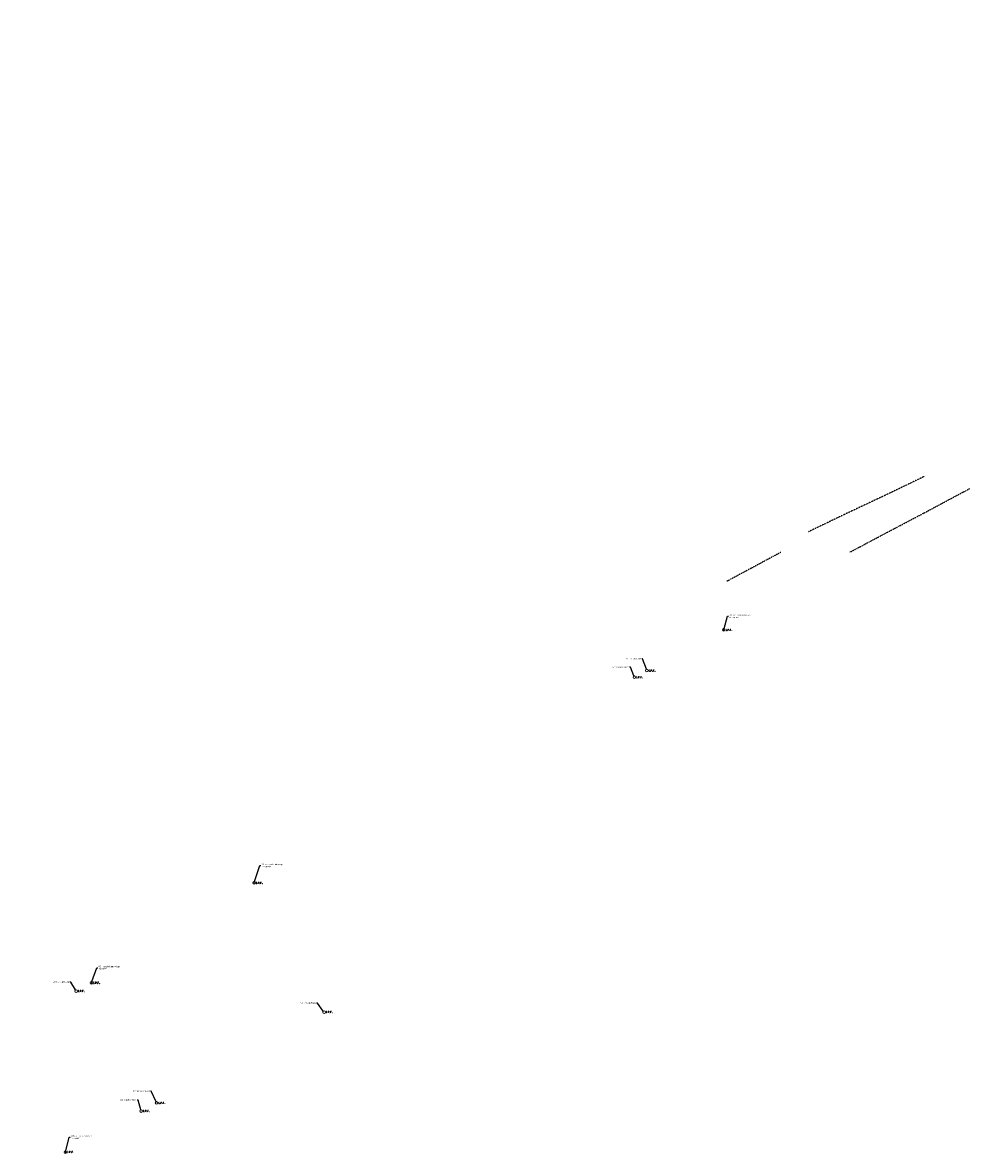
# Model space of a CAD drawing. Header units: feet. Extents: x 1743473 to 1753761, y 447116 to 448712.
# Tile 2 of 34: x 1748456 to 1749558, y 447116 to 448425. Entities that reach past the tile are written whole.
import ezdxf
from ezdxf import colors
from ezdxf.entities.mleader import LeaderData, LeaderLine
from ezdxf.math import Vec2, Vec3

# ---------------------------------------------------------------- set-up
doc = ezdxf.new("R2010")
doc.units = ezdxf.units.FT
doc.header["$MEASUREMENT"] = 0
doc.linetypes.add('OhDOT_USTN1', pattern=[0.055, 0.014, -0.041])
for name, color, linetype in [('PV_X_Curb', 120, 'OhDOT_USTN1'), ('SV_X_Control_Cells_Found', 7, 'Continuous'), ('SV_X_Mon_Cells_Found', 7, 'Continuous'), ('XREF', 7, 'Continuous')]:
    doc.layers.add(name, color=color, linetype=linetype)
doc.layers.add('SC_Scratch1', color=7, linetype='Continuous', plot=False)
doc.styles.add('L80', font='arial.ttf', dxfattribs={"height": 0.08})

# ---------------------------------------------------------------- blocks, each defined once
blk = doc.blocks.new('IPF')
at = {"layer": 'SV_X_Mon_Cells_Found', "color": 7, "linetype": 'Continuous', "lineweight": 0, "flags": 128}
for points in [[(0.101, 0.04), (0.118, 0.04)], [(0.11, -0.04), (0.11, 0.04)], [(0.188, -0.04), (0.188, 0.04), (0.214, 0.04), (0.217, 0.039), (0.221, 0.038), (0.223, 0.037), (0.224, 0.036), (0.226, 0.032), (0.228, 0.029), (0.229, 0.024), (0.229, 0.017), (0.229, 0.014), (0.227, 0.01), (0.225, 0.006), (0.223, 0.004), (0.221, 0.003), (0.219, 0.002), (0.214, 0.001), (0.188, 0.001)], [(0.338, 0.04), (0.3, 0.04), (0.3, -0.04)], [(0.3, 0.001), (0.327, 0.001)], [(0.101, -0.04), (0.118, -0.04)], [(0.157, -0.029), (0.16, -0.029), (0.162, -0.031), (0.164, -0.033), (0.164, -0.036), (0.162, -0.039), (0.16, -0.04), (0.157, -0.04), (0.156, -0.039), (0.154, -0.036), (0.154, -0.033), (0.156, -0.031), (0.157, -0.029)], [(0.27, -0.029), (0.273, -0.029), (0.274, -0.031), (0.276, -0.033), (0.276, -0.036), (0.274, -0.039), (0.273, -0.04), (0.27, -0.04), (0.268, -0.039), (0.267, -0.036), (0.267, -0.033), (0.268, -0.031), (0.27, -0.029)], [(0.377, -0.029), (0.38, -0.029), (0.382, -0.031), (0.383, -0.033), (0.383, -0.036), (0.382, -0.039), (0.38, -0.04), (0.377, -0.04), (0.376, -0.039), (0.374, -0.036), (0.374, -0.033), (0.376, -0.031), (0.377, -0.029)]]:
    blk.add_lwpolyline(points, dxfattribs=at)
at = {"layer": 'SV_X_Mon_Cells_Found', "color": 7, "linetype": 'Continuous', "lineweight": 0}
blk.add_circle((0, 0), 0.06, dxfattribs=at)
blk = doc.blocks.new('*U232', base_point=(1748517.599, 447304.09, 725.227))
at = {"xscale": 25, "yscale": 25, "zscale": 25}
blk.add_blockref('IPF', (1748517.599, 447304.09, 725.227), dxfattribs=at)
blk = doc.blocks.new('IPID')
at = {"layer": 'SV_X_Mon_Cells_Found', "color": 2, "linetype": 'Continuous', "lineweight": 0}
blk.add_line((0, 0.006), (0, -0.038), dxfattribs=at)
at = {"layer": 'SV_X_Mon_Cells_Found', "color": 2, "linetype": 'Continuous', "lineweight": 0, "flags": 128}
for points in [[(0.102, 0.04), (0.119, 0.04)], [(0.11, -0.04), (0.11, 0.04)], [(0.189, -0.04), (0.189, 0.04), (0.215, 0.04), (0.218, 0.039), (0.222, 0.038), (0.223, 0.037), (0.225, 0.036), (0.227, 0.032), (0.229, 0.029), (0.23, 0.024), (0.23, 0.017), (0.229, 0.014), (0.228, 0.01), (0.226, 0.006), (0.224, 0.004), (0.222, 0.003), (0.219, 0.002), (0.215, 0.001), (0.189, 0.001)], [(0.339, 0.04), (0.301, 0.04), (0.301, -0.04)], [(0.301, 0.001), (0.328, 0.001)], [(0.102, -0.04), (0.119, -0.04)], [(0.158, -0.029), (0.161, -0.029), (0.163, -0.031), (0.164, -0.033), (0.164, -0.036), (0.163, -0.039), (0.161, -0.04), (0.158, -0.04), (0.157, -0.039), (0.155, -0.036), (0.155, -0.033), (0.157, -0.031), (0.158, -0.029)], [(0.271, -0.029), (0.273, -0.029), (0.275, -0.031), (0.277, -0.033), (0.277, -0.036), (0.275, -0.039), (0.273, -0.04), (0.271, -0.04), (0.269, -0.039), (0.267, -0.036), (0.267, -0.033), (0.269, -0.031), (0.271, -0.029)], [(0.378, -0.029), (0.381, -0.029), (0.383, -0.031), (0.384, -0.033), (0.384, -0.036), (0.383, -0.039), (0.381, -0.04), (0.378, -0.04), (0.377, -0.039), (0.375, -0.036), (0.375, -0.033), (0.377, -0.031), (0.378, -0.029)]]:
    blk.add_lwpolyline(points, dxfattribs=at)
at = {"layer": 'SV_X_Mon_Cells_Found', "color": 2, "linetype": 'Continuous', "lineweight": 0}
for centre, radius in [((0, 0), 0.06), ((0, 0.033), 0.008)]:
    blk.add_circle(centre, radius, dxfattribs=at)
blk = doc.blocks.new('*U233', base_point=(1748535.317, 447313.747, 725.85))
at = {"color": 0, "linetype": 'ByBlock', "lineweight": -2, "xscale": 25, "yscale": 25, "zscale": 25}
blk.add_blockref('IPID', (1748535.317, 447313.747, 725.85), dxfattribs=at)
blk = doc.blocks.new('*U234', base_point=(1748610.672, 447174.68, 724.716))
at = {"xscale": 25, "yscale": 25, "zscale": 25}
blk.add_blockref('IPF', (1748610.672, 447174.68, 724.716), dxfattribs=at)
blk = doc.blocks.new('*U235', base_point=(1748592.876, 447165.346, 724.819))
at = {"xscale": 25, "yscale": 25, "zscale": 25}
blk.add_blockref('IPF', (1748592.876, 447165.346, 724.819), dxfattribs=at)
blk = doc.blocks.new('*U236', base_point=(1748505.138, 447117.837, 725.044))
at = {"color": 0, "linetype": 'ByBlock', "lineweight": -2, "xscale": 25, "yscale": 25, "zscale": 25}
blk.add_blockref('IPID', (1748505.138, 447117.837, 725.044), dxfattribs=at)
blk = doc.blocks.new('*U238', base_point=(1748723.47, 447429.291, 727.117))
at = {"color": 0, "linetype": 'ByBlock', "lineweight": -2, "xscale": 25, "yscale": 25, "zscale": 25}
blk.add_blockref('IPID', (1748723.47, 447429.291, 727.117), dxfattribs=at)
blk = doc.blocks.new('*U239', base_point=(1748804.501, 447279.831, 727.936))
at = {"xscale": 25, "yscale": 25, "zscale": 25}
blk.add_blockref('IPF', (1748804.501, 447279.831, 727.936), dxfattribs=at)
blk = doc.blocks.new('*U240', base_point=(1749163.509, 447667.322, 727.334))
at = {"xscale": 25, "yscale": 25, "zscale": 25}
blk.add_blockref('IPF', (1749163.509, 447667.322, 727.334), dxfattribs=at)
blk = doc.blocks.new('*U241', base_point=(1749178.023, 447674.952, 727.582))
at = {"xscale": 25, "yscale": 25, "zscale": 25}
blk.add_blockref('IPF', (1749178.023, 447674.952, 727.582), dxfattribs=at)
blk = doc.blocks.new('*U242', base_point=(1749266.766, 447722.004, 728.38))
at = {"color": 0, "linetype": 'ByBlock', "lineweight": -2, "xscale": 25, "yscale": 25, "zscale": 25}
blk.add_blockref('IPID', (1749266.766, 447722.004, 728.38), dxfattribs=at)
blk = doc.blocks.new('2024.02405 EX BASE_1')
at = {"layer": 'PV_X_Curb', "flags": 128}
for points in [[(1749498.6, 447899.4), (1749458.2, 447879.9), (1749401.7, 447853.3), (1749365, 447835.6)], [(1749413.3, 447812.2), (1749435.7, 447824.2), (1749502.1, 447859.2), (1749551.3, 447885.5)], [(1749332.8, 447811.7), (1749270.6, 447778.3)]]:
    blk.add_lwpolyline(points, dxfattribs=at)
at = {"layer": 'SV_X_Control_Cells_Found'}
for name, p in [('*U242', (1749266.8, 447722, 728.4)), ('*U240', (1749163.5, 447667.3, 727.3)), ('*U241', (1749178, 447675, 727.6)), ('*U238', (1748723.5, 447429.3, 727.1)), ('*U233', (1748535.3, 447313.7, 725.8)), ('*U232', (1748517.6, 447304.1, 725.2)), ('*U239', (1748804.5, 447279.8, 727.9)), ('*U234', (1748610.7, 447174.7, 724.7)), ('*U235', (1748592.9, 447165.3, 724.8)), ('*U236', (1748505.1, 447117.8, 725))]:
    blk.add_blockref(name, p, dxfattribs=at)
at = {"layer": 'SC_Scratch1'}
ml = blk.add_multileader_mtext('Standard', dxfattribs=at)
ml.set_content('5/8" iron pin found', color=256, style='L80')
ml.set_leader_properties()
ml.build(insert=Vec2(0, 0))
ml.multileader.update_dxf_attribs({"text_left_attachment_type": 2, "text_right_attachment_type": 2, "dogleg_length": 0.05, "arrow_head_size": 1.6, "scale": 20})
ctx = ml.context
ctx.base_point, ctx.scale, ctx.char_height, ctx.arrow_head_size, ctx.landing_gap_size, ctx.plane_origin = Vec3(1750675.3, 448423.6, 734.4), 20, 1.6, 1.6, 0.8, Vec3(1750712, 448413.5, 734.4)
ctx.left_attachment, ctx.right_attachment, ctx.text_align_type = 2, 2, 2
notes = []
notes.append((ctx, [(1, (1, 1, 0), (1750701.4, 448423.6, 734.4), (-1, 0), 1, [(0, [(1750712, 448413.5, 734.4)], 0, [])])]))
ctx.mtext.insert, ctx.mtext.width, ctx.mtext.alignment, ctx.mtext.flow_direction = Vec3(1750699.6, 448424.6, 734.4), 361.342, 3, 5
ml = blk.add_multileader_mtext('Standard', dxfattribs=at)
ml.set_content('iron pin found w/ "sharbett" cap', color=256, style='L80')
ml.set_leader_properties()
ml.build(insert=Vec2(0, 0))
ml.multileader.update_dxf_attribs({"text_left_attachment_type": 2, "text_right_attachment_type": 2, "dogleg_length": 0.05, "arrow_head_size": 1.6, "scale": 20})
ctx = ml.context
ctx.base_point, ctx.scale, ctx.char_height, ctx.arrow_head_size, ctx.landing_gap_size, ctx.plane_origin = Vec3(1749808.6, 447801.2, 735.1), 20, 1.6, 1.6, 0.8, Vec3(1749850.1, 447789.6, 735.1)
ctx.left_attachment, ctx.right_attachment, ctx.text_align_type = 2, 2, 2
notes.append((ctx, [(0, (1, 1, 0), (1749832.7, 447801.2, 735.1), (-1, 0), 1, [(0, [(1749850.1, 447789.6, 735.1)], 0, [])])]))
ctx.mtext.insert, ctx.mtext.width, ctx.mtext.alignment, ctx.mtext.flow_direction = Vec3(1749830.9, 447802.3, 735.1), 30.911, 3, 5
ml = blk.add_multileader_mtext('Standard', dxfattribs=at)
ml.set_content('\\A1;5/8" iron pin found w/cap\\Pcannot read ', color=256, style='L80')
ml.set_leader_properties()
ml.build(insert=Vec2(0, 0))
ml.multileader.update_dxf_attribs({"text_left_attachment_type": 2, "text_right_attachment_type": 2, "dogleg_length": 0.05, "arrow_head_size": 1.6, "scale": 20})
ctx = ml.context
ctx.base_point, ctx.scale, ctx.char_height, ctx.arrow_head_size, ctx.landing_gap_size, ctx.plane_origin = Vec3(1749272.3, 447737.9, 728.4), 20, 1.6, 1.6, 0.8, Vec3(1749266.8, 447722, 728.4)
ctx.left_attachment, ctx.right_attachment = 2, 2
notes.append((ctx, [(0, (1, 1, 0), (1749271.3, 447737.9, 728.4), (1, 0), 1, [(0, [(1749266.8, 447722, 728.4)], 0, [])])]))
ctx.mtext.insert, ctx.mtext.width, ctx.mtext.flow_direction = Vec3(1749273.1, 447740.1, 728.4), 24.454, 5
ml = blk.add_multileader_mtext('Standard', dxfattribs=at)
ml.set_content('{\\C256;3/4" iron pipe found}', color=256, style='L80')
ml.set_leader_properties()
ml.build(insert=Vec2(0, 0))
ml.multileader.update_dxf_attribs({"text_left_attachment_type": 2, "text_right_attachment_type": 2, "dogleg_length": 0.05, "arrow_head_size": 1.6, "scale": 20})
ctx = ml.context
ctx.base_point, ctx.scale, ctx.char_height, ctx.arrow_head_size, ctx.landing_gap_size, ctx.plane_origin = Vec3(1749131.1, 447678.9, 727.3), 20, 1.6, 1.6, 0.8, Vec3(1749163.5, 447667.3, 727.3)
ctx.left_attachment, ctx.right_attachment, ctx.text_align_type = 2, 2, 2
notes.append((ctx, [(0, (1, 1, 0), (1749159, 447678.9, 727.3), (-1, 0), 1, [(0, [(1749163.5, 447667.3, 727.3)], 0, [])])]))
ctx.mtext.insert, ctx.mtext.alignment, ctx.mtext.flow_direction = Vec3(1749157.2, 447679.9, 727.3), 3, 5
ml = blk.add_multileader_mtext('Standard', dxfattribs=at)
ml.set_content('\\A1;{\\C256;5/8" iron pin found}', color=256, style='L80')
ml.set_leader_properties()
ml.build(insert=Vec2(0, 0))
ml.multileader.update_dxf_attribs({"text_left_attachment_type": 2, "text_right_attachment_type": 2, "dogleg_length": 0.05, "arrow_head_size": 1.6, "scale": 20})
ctx = ml.context
ctx.base_point, ctx.scale, ctx.char_height, ctx.arrow_head_size, ctx.landing_gap_size, ctx.plane_origin = Vec3(1749147, 447688.6, 727.6), 20, 1.6, 1.6, 0.8, Vec3(1749178, 447675, 727.6)
ctx.left_attachment, ctx.right_attachment, ctx.text_align_type = 2, 2, 2
notes.append((ctx, [(0, (1, 1, 0), (1749173.1, 447688.6, 727.6), (-1, 0), 1, [(0, [(1749178, 447675, 727.6)], 0, [])])]))
ctx.mtext.insert, ctx.mtext.alignment, ctx.mtext.flow_direction = Vec3(1749171.3, 447689.6, 727.6), 3, 5
ml = blk.add_multileader_mtext('Standard', dxfattribs=at)
ml.set_content('{\\C256;5/8" iron pin found w/cap\\P"rom 5899"}', color=256, style='L80')
ml.set_leader_properties()
ml.build(insert=Vec2(0, 0))
ml.multileader.update_dxf_attribs({"text_left_attachment_type": 2, "text_right_attachment_type": 2, "dogleg_length": 0.05, "arrow_head_size": 1.6, "scale": 20})
ctx = ml.context
ctx.base_point, ctx.scale, ctx.char_height, ctx.arrow_head_size, ctx.landing_gap_size, ctx.plane_origin = Vec3(1748731.2, 447449.3, 727.1), 20, 1.6, 1.6, 0.8, Vec3(1748723.5, 447429.3, 727.1)
ctx.left_attachment, ctx.right_attachment = 2, 2
notes.append((ctx, [(0, (1, 1, 0), (1748730.2, 447449.3, 727.1), (1, 0), 1, [(0, [(1748723.5, 447429.3, 727.1)], 0, [])])]))
ctx.mtext.insert, ctx.mtext.width, ctx.mtext.flow_direction = Vec3(1748732, 447451.5, 727.1), 24.454, 5
ml = blk.add_multileader_mtext('Standard', dxfattribs=at)
ml.set_content('5/8" iron pin found w/cap\\P"hw 6658"', color=256, style='L80')
ml.set_leader_properties()
ml.build(insert=Vec2(0, 0))
ml.multileader.update_dxf_attribs({"text_left_attachment_type": 2, "text_right_attachment_type": 2, "dogleg_length": 0.05, "arrow_head_size": 1.6, "scale": 20})
ctx = ml.context
ctx.base_point, ctx.scale, ctx.char_height, ctx.arrow_head_size, ctx.landing_gap_size, ctx.plane_origin = Vec3(1748542.7, 447331.2, 725.8), 20, 1.6, 1.6, 0.8, Vec3(1748535.3, 447313.7, 725.8)
ctx.left_attachment, ctx.right_attachment = 2, 2
notes.append((ctx, [(0, (1, 1, 0), (1748541.7, 447331.2, 725.8), (1, 0), 1, [(0, [(1748535.3, 447313.7, 725.8)], 0, [])])]))
ctx.mtext.insert, ctx.mtext.flow_direction = Vec3(1748543.5, 447333.4, 725.8), 5
ml = blk.add_multileader_mtext('Standard', dxfattribs=at)
ml.set_content('1/2" iron pipe found', color=256, style='L80')
ml.set_leader_properties()
ml.build(insert=Vec2(0, 0))
ml.multileader.update_dxf_attribs({"text_left_attachment_type": 2, "text_right_attachment_type": 2, "dogleg_length": 0.05, "arrow_head_size": 1.6, "scale": 20})
ctx = ml.context
ctx.base_point, ctx.scale, ctx.char_height, ctx.arrow_head_size, ctx.landing_gap_size, ctx.plane_origin = Vec3(1748484.4, 447314.6, 725.2), 20, 1.6, 1.6, 0.8, Vec3(1748517.6, 447304.1, 725.2)
ctx.left_attachment, ctx.right_attachment, ctx.text_align_type = 2, 2, 2
notes.append((ctx, [(0, (1, 1, 0), (1748511.6, 447314.6, 725.2), (-1, 0), 1, [(0, [(1748517.6, 447304.1, 725.2)], 0, [])])]))
ctx.mtext.insert, ctx.mtext.alignment, ctx.mtext.flow_direction = Vec3(1748509.8, 447315.6, 725.2), 3, 5
ml = blk.add_multileader_mtext('Standard', dxfattribs=at)
ml.set_content('\\A1;{\\C256;5/8" iron pin found}', color=256, style='L80')
ml.set_leader_properties()
ml.build(insert=Vec2(0, 0))
ml.multileader.update_dxf_attribs({"text_left_attachment_type": 2, "text_right_attachment_type": 2, "dogleg_length": 0.05, "arrow_head_size": 1.6, "scale": 20})
ctx = ml.context
ctx.base_point, ctx.scale, ctx.char_height, ctx.arrow_head_size, ctx.landing_gap_size, ctx.plane_origin = Vec3(1748770.5, 447290, 727.9), 20, 1.6, 1.6, 0.8, Vec3(1748804.5, 447279.8, 727.9)
ctx.left_attachment, ctx.right_attachment, ctx.text_align_type = 2, 2, 2
notes.append((ctx, [(0, (1, 1, 0), (1748796.7, 447290, 727.9), (-1, 0), 1, [(0, [(1748804.5, 447279.8, 727.9)], 0, [])])]))
ctx.mtext.insert, ctx.mtext.alignment, ctx.mtext.flow_direction = Vec3(1748794.9, 447291, 727.9), 3, 5
ml = blk.add_multileader_mtext('Standard', dxfattribs=at)
ml.set_content('{\\C256;3/4" iron pipe found}', color=256, style='L80')
ml.set_leader_properties()
ml.build(insert=Vec2(0, 0))
ml.multileader.update_dxf_attribs({"text_left_attachment_type": 2, "text_right_attachment_type": 2, "dogleg_length": 0.05, "arrow_head_size": 1.6, "scale": 20})
ctx = ml.context
ctx.base_point, ctx.scale, ctx.char_height, ctx.arrow_head_size, ctx.landing_gap_size, ctx.plane_origin = Vec3(1748576.6, 447188.3, 724.7), 20, 1.6, 1.6, 0.8, Vec3(1748610.7, 447174.7, 724.7)
ctx.left_attachment, ctx.right_attachment, ctx.text_align_type = 2, 2, 2
notes.append((ctx, [(0, (1, 1, 0), (1748604.5, 447188.3, 724.7), (-1, 0), 1, [(0, [(1748610.7, 447174.7, 724.7)], 0, [])])]))
ctx.mtext.insert, ctx.mtext.alignment, ctx.mtext.flow_direction = Vec3(1748602.7, 447189.4, 724.7), 3, 5
ml = blk.add_multileader_mtext('Standard', dxfattribs=at)
ml.set_content('{\\C256;3/4" iron pipe found}', color=256, style='L80')
ml.set_leader_properties()
ml.build(insert=Vec2(0, 0))
ml.multileader.update_dxf_attribs({"text_left_attachment_type": 2, "text_right_attachment_type": 2, "dogleg_length": 0.05, "arrow_head_size": 1.6, "scale": 20})
ctx = ml.context
ctx.base_point, ctx.scale, ctx.char_height, ctx.arrow_head_size, ctx.landing_gap_size, ctx.plane_origin = Vec3(1748561.4, 447178.1, 724.8), 20, 1.6, 1.6, 0.8, Vec3(1748592.9, 447165.3, 724.8)
ctx.left_attachment, ctx.right_attachment, ctx.text_align_type = 2, 2, 2
notes.append((ctx, [(0, (1, 1, 0), (1748589.3, 447178.1, 724.8), (-1, 0), 1, [(0, [(1748592.9, 447165.3, 724.8)], 0, [])])]))
ctx.mtext.insert, ctx.mtext.alignment, ctx.mtext.flow_direction = Vec3(1748587.5, 447179.1, 724.8), 3, 5
ml = blk.add_multileader_mtext('Standard', dxfattribs=at)
ml.set_content('5/8" iron pin found w/cap\\P"hw 6658"', color=256, style='L80')
ml.set_leader_properties()
ml.build(insert=Vec2(0, 0))
ml.multileader.update_dxf_attribs({"text_left_attachment_type": 2, "text_right_attachment_type": 2, "dogleg_length": 0.05, "arrow_head_size": 1.6, "scale": 20})
ctx = ml.context
ctx.base_point, ctx.scale, ctx.char_height, ctx.arrow_head_size, ctx.landing_gap_size, ctx.plane_origin = Vec3(1748510.5, 447135.1, 725), 20, 1.6, 1.6, 0.8, Vec3(1748505.1, 447117.8, 725)
ctx.left_attachment, ctx.right_attachment = 2, 2
notes.append((ctx, [(0, (1, 1, 0), (1748509.5, 447135.1, 725), (1, 0), 1, [(0, [(1748505.1, 447117.8, 725)], 0, [])])]))
ctx.mtext.insert, ctx.mtext.width, ctx.mtext.flow_direction = Vec3(1748511.3, 447137.3, 725), 24.454, 5
for ctx, leaders in notes:
    for number, flags, end, landing, length, lines in leaders:
        leader = LeaderData()
        leader.index, (leader.has_last_leader_line, leader.has_dogleg_vector, leader.attachment_direction) = number, flags
        leader.last_leader_point, leader.dogleg_vector, leader.dogleg_length = Vec3(end), Vec3(landing), length
        for number, points, colour, breaks in lines:
            line = LeaderLine()
            line.index, line.vertices, line.color, line.breaks = number, Vec3.list(points), colors.encode_raw_color(colour), breaks
            leader.lines.append(line)
        ctx.leaders.append(leader)

msp = doc.modelspace()

# ---------------------------------------------------------------- block references
at = {"layer": 'XREF'}
msp.add_blockref('2024.02405 EX BASE_1', (0, 0), dxfattribs=at)

doc.saveas('drawing.dxf')
